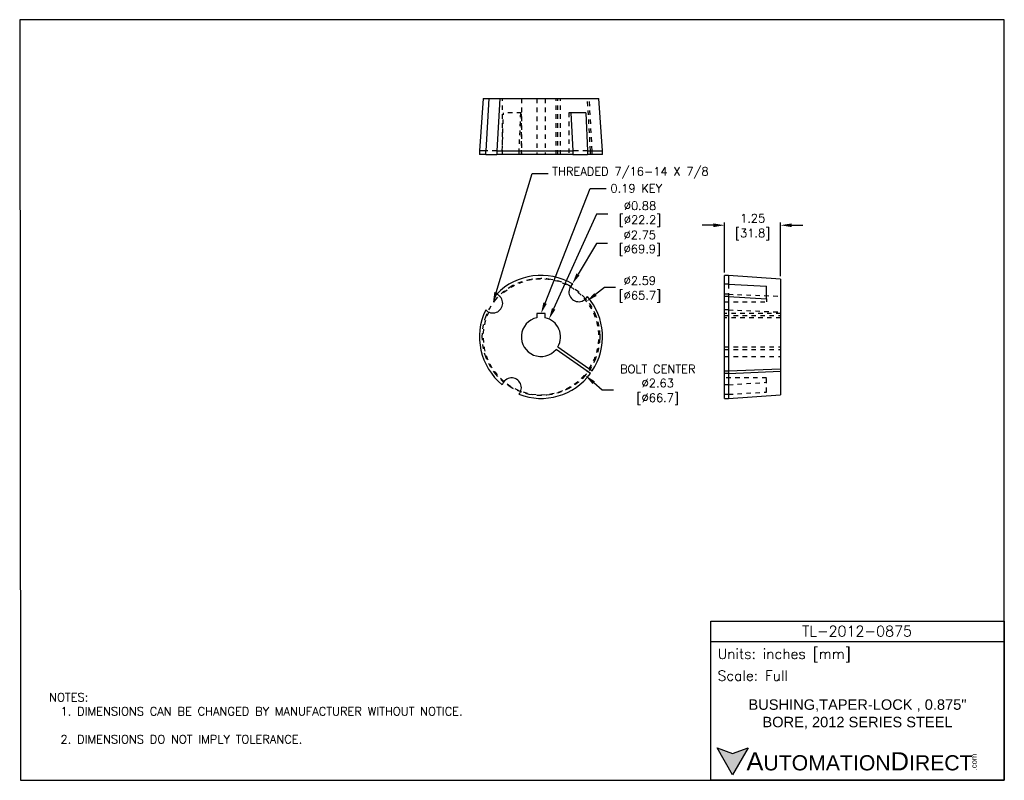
# Model space of a CAD drawing. Extents: x 909.4 to 931.4, y -8.5 to 8.5.
import ezdxf
from ezdxf import colors
from ezdxf.entities.mleader import LeaderData, LeaderLine
from ezdxf.math import Vec2, Vec3

# ---------------------------------------------------------------- set-up
doc = ezdxf.new("R2010")
doc.units = 0
doc.header["$LTSCALE"] = 4
doc.header["$MEASUREMENT"] = 0
doc.linetypes.add('CENTER2', pattern=[1.125, 0.75, -0.125, 0.125, -0.125])
doc.linetypes.add('HIDDEN2', pattern=[0.1875, 0.125, -0.0625])
doc.layers.get('0').update_dxf_attribs({"linetype": 'CONTINUOUS'})
doc.layers.get('DEFPOINTS').update_dxf_attribs({"linetype": 'CONTINUOUS'})
for name, color, linetype in [('CENTER', 40, 'CENTER2'), ('DIMENSIONS', 140, 'CONTINUOUS'), ('DIMENSIONS @ 1', 140, 'CONTINUOUS'), ('HIDDEN', 102, 'HIDDEN2'), ('TEXT', 140, 'CONTINUOUS')]:
    doc.layers.add(name, color=color, linetype=linetype)
doc.styles.add('\\M+2ABAC\\M+2A6A11', font='txt')
doc.styles.add('ROMANS', font='romans.shx')
doc.styles.get("Standard").update_dxf_attribs({"font": 'romans.shx'})
doc.dimstyles.get("Standard").update_dxf_attribs({"dimtxt": 0.1875, "dimasz": 0.25, "dimexe": 0.0625, "dimexo": 0.0625, "dimgap": 0.0625, "dimtad": 0, "dimtih": 1, "dimtoh": 1, "dimzin": 0, "dimdsep": 46, "dimtxsty": 'Standard', "dimcen": 0, "dimadec": 0, "dimazin": 0, "dimtfac": 1, "dimtofl": 0, "dimtmove": 0, "dimatfit": 3, "dimfxl": 0, "dimtolj": 1, "dimtzin": 0, "dimarcsym": 0})

# ---------------------------------------------------------------- blocks, each defined once
blk = doc.blocks.new('*D1')
at = {"layer": 'DEFPOINTS', "color": 0, "ltscale": 0.05}
for p in [(926.411, 3.872), (925.161, 2.752), (926.411, 2.67)]:
    blk.add_point(p, dxfattribs=at)
at = {"layer": 'DIMENSIONS', "color": 0, "lineweight": -2, "ltscale": 0.05}
for p, q in [((924.911, 3.872), (924.661, 3.872)), ((925.161, 2.814), (925.161, 3.934)), ((926.411, 2.733), (926.411, 3.934)), ((926.661, 3.872), (926.911, 3.872))]:
    blk.add_line(p, q, dxfattribs=at)
at = {"layer": 'DIMENSIONS', "color": 0, "ltscale": 0.05}
for points in [[(924.911, 3.913), (924.911, 3.83), (925.161, 3.872)], [(926.661, 3.913), (926.661, 3.83), (926.411, 3.872)]]:
    blk.add_solid(points, dxfattribs=at)
at = {"layer": 'DIMENSIONS', "color": 0, "ltscale": 0.05, "char_height": 0.1875, "attachment_point": 5}
for s, insert in [('\\A1;1.25', (925.786, 4.028)), ('\\A1;[31.8]', (925.786, 3.666))]:
    blk.add_mtext(s, dxfattribs=dict(at, insert=insert))
blk = doc.blocks.new('*D2')
at = {"layer": 'DEFPOINTS', "color": 0, "ltscale": 0.05}
for p in [(921.237, 1.775), (920.876, 0.978)]:
    blk.add_point(p, dxfattribs=at)
at = {"layer": 'DIMENSIONS', "color": 0, "lineweight": -2, "ltscale": 0.05}
for p, q in [((922.298, 4.12), (921.34, 2.003)), ((922.548, 4.12), (922.298, 4.12))]:
    blk.add_line(p, q, dxfattribs=at)
at = {"layer": 'DIMENSIONS', "color": 0, "ltscale": 0.05}
blk.add_solid([(921.302, 2.02), (921.378, 1.986), (921.237, 1.775)], dxfattribs=at)
at = {"layer": 'DIMENSIONS', "color": 0, "ltscale": 0.05, "insert": (923.205, 4.12), "char_height": 0.1875, "attachment_point": 5}
blk.add_mtext('\\A1; ∅0.88\\P [∅22.2]', dxfattribs=at)
blk = doc.blocks.new('*D3')
at = {"layer": 'DEFPOINTS', "color": 0, "ltscale": 0.05}
for p in [(921.757, 2.56), (920.356, 0.194)]:
    blk.add_point(p, dxfattribs=at)
at = {"layer": 'DIMENSIONS', "color": 0, "lineweight": -2, "ltscale": 0.05}
for p, q in [((922.295, 3.467), (921.885, 2.775)), ((922.545, 3.467), (922.295, 3.467))]:
    blk.add_line(p, q, dxfattribs=at)
at = {"layer": 'DIMENSIONS', "color": 0, "ltscale": 0.05}
blk.add_solid([(921.849, 2.796), (921.92, 2.754), (921.757, 2.56)], dxfattribs=at)
at = {"layer": 'DIMENSIONS', "color": 0, "ltscale": 0.05, "insert": (923.201, 3.467), "char_height": 0.1875, "attachment_point": 5}
blk.add_mtext('\\A1; ∅2.75\\P [∅69.9]', dxfattribs=at)
blk = doc.blocks.new('*D4')
at = {"layer": 'DEFPOINTS', "color": 0, "ltscale": 0.05}
for p in [(922.078, 2.171), (920.036, 0.582)]:
    blk.add_point(p, dxfattribs=at)
at = {"layer": 'DIMENSIONS', "color": 0, "lineweight": -2, "ltscale": 0.05}
for p, q in [((922.473, 2.478), (922.275, 2.325)), ((922.723, 2.478), (922.473, 2.478))]:
    blk.add_line(p, q, dxfattribs=at)
at = {"layer": 'DIMENSIONS', "color": 0, "ltscale": 0.05}
blk.add_solid([(922.25, 2.357), (922.301, 2.292), (922.078, 2.171)], dxfattribs=at)
at = {"layer": 'DIMENSIONS', "color": 0, "ltscale": 0.05, "char_height": 0.1875, "attachment_point": 5}
for s, insert in [('\\A1;∅2.59', (923.267, 2.634)), ('\\A1;[∅65.7]', (923.267, 2.273))]:
    blk.add_mtext(s, dxfattribs=dict(at, insert=insert))
blk = doc.blocks.new('*D6')
at = {"layer": 'DEFPOINTS', "color": 0, "ltscale": 0.05}
for p in [(920.066, 2.238), (922.047, 0.516)]:
    blk.add_point(p, dxfattribs=at)
at = {"layer": 'DIMENSIONS', "color": 0, "lineweight": -2, "ltscale": 0.05}
for p, q in [((922.425, 0.188), (922.236, 0.352)), ((922.675, 0.188), (922.425, 0.188))]:
    blk.add_line(p, q, dxfattribs=at)
at = {"layer": 'DIMENSIONS', "color": 0, "ltscale": 0.05}
blk.add_solid([(922.263, 0.383), (922.209, 0.32), (922.047, 0.516)], dxfattribs=at)
at = {"layer": 'DIMENSIONS', "color": 0, "ltscale": 0.05, "char_height": 0.1875, "attachment_point": 5}
for s, insert in [('\\A1;BOLT CENTER\\P∅2.63', (923.666, 0.5)), ('\\A1;[∅66.7]', (923.666, -0.017))]:
    blk.add_mtext(s, dxfattribs=dict(at, insert=insert))

msp = doc.modelspace()

# ---------------------------------------------------------------- hatches: boundary and pattern name
at = {"layer": 'TEXT'}
msp.add_hatch(color=256, dxfattribs=at).paths.add_polyline_path([(925.688, -7.809), (925.339, -7.936), (924.99, -7.809), (925.339, -8.414)])

# ---------------------------------------------------------------- linework, layer by layer
for p, q in [((919.763, 6.701), (919.682, 5.538)), ((919.763, 6.701), (922.35, 6.701)), ((922.432, 5.538), (922.35, 6.701)), ((922.058, 6.388), (921.723, 6.388)), ((919.682, 5.538), (919.682, 5.451)), ((919.821, 5.451), (919.821, 5.538)), ((922.094, 5.538), (922.432, 5.538)), ((922.432, 5.451), (922.432, 5.538)), ((919.821, 5.451), (919.682, 5.451)), ((919.821, 5.451), (920.067, 5.451)), ((921.766, 5.451), (920.067, 5.451)), ((921.766, 5.451), (922.094, 5.451)), ((922.432, 5.451), (922.094, 5.451)), ((925.248, 2.752), (925.161, 2.752)), ((925.161, 0.002), (925.161, 2.752)), ((926.411, 2.67), (925.248, 2.752)), ((925.248, 2.752), (925.248, 2.555)), ((926.411, 2.67), (926.411, 0.083)), ((926.098, 2.23), (926.098, 2.511)), ((925.248, 2.28), (925.248, 0.002)), ((921.15, 1.898), (920.963, 1.898)), ((920.963, 1.898), (920.963, 1.804)), ((921.15, 1.804), (921.15, 1.898)), ((921.434, 1.155), (922.202, 0.616)), ((922.163, 0.56), (921.394, 1.098)), ((925.248, 0.616), (926.411, 0.663)), ((925.161, 0.616), (925.248, 0.616)), ((925.248, 0.56), (926.411, 0.607)), ((925.161, 0.002), (925.248, 0.002)), ((925.248, 0.002), (926.411, 0.083))]:
    msp.add_line(p, q)
at = {"ltscale": 0.05}
for p, q in [((919.888, 6.701), (919.821, 5.538)), ((920.135, 6.701), (920.067, 5.538)), ((921.723, 6.388), (921.766, 5.538)), ((922.058, 6.388), (922.094, 5.538)), ((919.821, 5.538), (919.682, 5.538)), ((920.067, 5.538), (921.766, 5.538)), ((920.067, 5.538), (920.067, 5.451)), ((921.766, 5.538), (921.766, 5.451)), ((922.094, 5.538), (922.094, 5.451)), ((925.248, 2.555), (925.161, 2.555)), ((925.248, 2.555), (926.098, 2.511)), ((925.248, 2.28), (925.161, 2.28)), ((925.248, 2.28), (926.098, 2.23)), ((925.248, 0.56), (925.161, 0.56))]:
    msp.add_line(p, q, dxfattribs=at)
for centre, radius, start, end in [((921.057, 1.377), 1.375, 58.9499, 136.0501), ((921.9, 2.382), 0.219, 127.9255, 332.0745), ((919.982, 2.13), 0.219, 222.9255, 67.0745), ((921.057, 1.377), 1.375, 326.4325, 41.0501), ((921.057, 1.377), 1.375, 153.9499, 231.0501), ((920.4, 0.24), 0.219, 317.9255, 162.0745), ((921.057, 1.377), 1.375, 248.9499, 323.5675)]:
    msp.add_arc(centre, radius, start, end)
for start, end in [(102.3736, 320.4935), (329.5065, 77.6264)]:
    msp.add_arc((921.057, 1.377), 0.438, start, end, dxfattribs=at)
at = {"layer": 'CENTER', "ltscale": 0.05}
msp.add_circle((921.057, 1.377), 1.312, dxfattribs=at)
at = {"layer": 'DEFPOINTS'}
msp.add_lwpolyline([(909.425, -8.534), (931.409, -8.534), (931.409, 8.466), (909.409, 8.466)], close=True, dxfattribs=at)
at = {"layer": 'HIDDEN', "ltscale": 0.05}
for p, q in [((920.2, 5.451), (920.2, 6.701)), ((920.619, 6.701), (920.619, 5.451)), ((920.963, 6.701), (920.963, 5.451)), ((921.15, 6.701), (921.15, 5.451)), ((921.394, 5.451), (921.394, 6.701)), ((921.434, 5.451), (921.434, 6.701)), ((921.494, 5.451), (921.494, 6.701)), ((922.163, 5.538), (922.096, 6.701)), ((922.202, 5.538), (922.136, 6.701)), ((920.192, 5.538), (920.219, 6.388)), ((920.619, 6.388), (920.219, 6.388)), ((920.597, 6.388), (920.563, 5.538)), ((920.619, 5.451), (920.619, 6.388)), ((921.723, 6.388), (921.682, 6.388)), ((921.682, 6.388), (921.682, 5.451)), ((920.067, 5.538), (919.821, 5.538)), ((920.192, 5.538), (920.192, 5.451)), ((920.563, 5.538), (920.563, 5.451)), ((922.094, 5.538), (921.766, 5.538)), ((922.163, 5.451), (922.163, 5.538)), ((922.202, 5.451), (922.202, 5.538)), ((925.248, 2.555), (925.248, 2.28)), ((925.248, 2.331), (925.161, 2.331)), ((925.248, 2.331), (926.411, 2.285)), ((926.098, 2.23), (926.098, 2.163)), ((925.161, 2.163), (926.098, 2.163)), ((925.248, 1.981), (925.161, 1.981)), ((925.248, 1.981), (926.411, 1.932)), ((926.411, 1.898), (925.161, 1.898)), ((925.161, 1.855), (926.411, 1.855)), ((926.411, 1.8), (925.161, 1.8)), ((925.161, 1.155), (926.411, 1.155)), ((925.161, 1.098), (926.411, 1.098)), ((925.161, 0.939), (926.411, 0.939)), ((926.098, 0.459), (925.161, 0.459)), ((926.098, 0.144), (926.098, 0.459)), ((925.248, 0.307), (925.161, 0.307)), ((925.248, 0.307), (926.098, 0.362)), ((925.161, 0.094), (925.248, 0.094)), ((925.248, 0.094), (926.098, 0.144))]:
    msp.add_line(p, q, dxfattribs=at)
for start, end in [(326.5226, 135.406), (154.594, 323.4774)]:
    msp.add_arc((921.057, 1.377), 1.294, start, end, dxfattribs=at)
at = {"layer": 'TEXT'}
msp.add_line((924.85, -5.43), (931.409, -5.43), dxfattribs=at)
for points in [[(924.85, -8.534), (924.85, -4.978), (931.409, -4.978), (931.409, -8.534)], [(925.688, -7.809), (925.339, -8.414), (924.99, -7.809), (925.339, -7.936)]]:
    msp.add_lwpolyline(points, close=True, dxfattribs=at)

# ---------------------------------------------------------------- texts
for s, insert, char_height, width, attachment_point, style in [('TL-2012-0875', (928.119, -5.2), 0.23384, 4.4017, 5, 'ROMANS'), (' Units: inches [mm]', (924.85, -5.744), 0.22608, 6.55966, 4, 'ROMANS'), (' Scale: Full', (924.85, -6.196), 0.22608, 6.55966, 4, 'ROMANS'), ('{\\fArial|b0|i0|c0|p34;     \\H1.2x;A\\H0.8333x;UTOMATION\\H1.2x;D\\H0.8333x;IRECT}', (924.99, -8.111), 0.33912, 5.7446, 4, '\\M+2ABAC\\M+2A6A11')]:
    msp.add_mtext(s, dxfattribs=dict(at, insert=insert, char_height=char_height, width=width, attachment_point=attachment_point, style=style))
at = {"layer": 'TEXT', "insert": (910.065, -6.585), "char_height": 0.1875, "attachment_point": 1}
msp.add_mtext_dynamic_manual_height_columns('NOTES:\\P  1. DIMENSIONS CAN BE CHANGED BY MANUFACTURER WITHOUT NOTICE.\\P  \\P  2. DIMENSIONS DO NOT IMPLY TOLERANCE.', width=11.45245, gutter_width=17.5, heights=[0], dxfattribs=at)
at = {"layer": 'TEXT', "insert": (928.129, -7.058), "char_height": 0.23384, "width": 5.2409, "attachment_point": 5}
msp.add_mtext('{\\fArial|b0|i0|c0|p34;BUSHING,TAPER-LOCK , 0.875" BORE, 2012 SERIES STEEL}', dxfattribs=at)
at = {"layer": 'TEXT', "insert": (930.67, -8.31), "char_height": 0.12208, "width": 0.36177, "attachment_point": 1, "rotation": 90, "style": '\\M+2ABAC\\M+2A6A11'}
msp.add_mtext('{\\fArial|b0|i0|c0|p34;.com}', dxfattribs=at)

# ---------------------------------------------------------------- dimensions: what is measured, and where the dimension line sits
at = {"layer": 'DIMENSIONS @ 1', "ltscale": 0.05}
for p1, p2, picture, middle in [((920.87628, 0.97819), (921.23711, 1.77533), '*D2', (923.20469, 4.11995)), ((920.356, 0.194), (921.757, 2.56), '*D3', (923.201, 3.467))]:
    dim = msp.add_diameter_dim_2p(p1=p1, p2=p2, text=' <>', dimstyle='Standard', override={"dimscale": 1, "dimpost": '\\X', "dimtix": 0, "dimtofl": 0, "dimtmove": 0, "dimatfit": 3}, dxfattribs=at)
    dim.commit()
    dim.dimension.update_dxf_attribs({"geometry": picture, "text_midpoint": middle, "dimtype": 131})
dim = msp.add_linear_dim(base=(926.411, 3.872), p1=(925.161, 2.752), p2=(926.411, 2.67), dimstyle='Standard', override={"dimscale": 1, "dimpost": '\\X', "dimtix": 0, "dimtofl": 0, "dimtmove": 0, "dimatfit": 3}, dxfattribs=at)
dim.commit()
dim.dimension.update_dxf_attribs({"geometry": '*D1', "text_midpoint": (925.786, 3.872)})
dim = msp.add_diameter_dim_2p(p1=(920.036, 0.582), p2=(922.078, 2.171), dimstyle='Standard', override={"dimscale": 1, "dimpost": '\\X', "dimtix": 0, "dimtofl": 0, "dimtmove": 0, "dimatfit": 3}, dxfattribs=at)
dim.commit()
dim.dimension.update_dxf_attribs({"geometry": '*D4', "text_midpoint": (923.267, 2.478)})
dim = msp.add_diameter_dim_2p(p1=(920.066, 2.2377), p2=(922.0474, 0.5158), text='BOLT CENTER\\P<>', dimstyle='Standard', override={"dimscale": 1, "dimpost": '\\X', "dimtix": 0, "dimtofl": 0, "dimtmove": 0, "dimatfit": 3}, dxfattribs=at)
dim.commit()
dim.dimension.update_dxf_attribs({"geometry": '*D6', "text_midpoint": (923.6659, 0.1879)})

# ---------------------------------------------------------------- leaders
at = {"layer": 'DIMENSIONS', "ltscale": 0.05}
ml = msp.add_multileader_mtext('Standard', dxfattribs=at)
ml.set_content('\\A1;THREADED 7/16-14 X 7/8 ', color=256)
ml.set_leader_properties()
ml.build(insert=Vec2(0, 0))
ml.multileader.update_dxf_attribs({"text_left_attachment_type": 2, "text_right_attachment_type": 2, "dogleg_length": 0.36, "arrow_head_size": 0.25})
ctx = ml.context
ctx.base_point, ctx.char_height, ctx.arrow_head_size, ctx.landing_gap_size, ctx.plane_origin = Vec3(921.219, 5.026), 0.1875, 0.25, 0.09, Vec3(917.281, 1.799)
ctx.left_attachment, ctx.right_attachment = 2, 2
notes = []
notes.append((ctx, [(0, (1, 1, 0), (920.859, 5.026), (1, 0), 0.36, [(0, [(919.982, 2.13)], 0, [])])]))
ctx.mtext.insert, ctx.mtext.flow_direction = Vec3(921.309, 5.169), 5
ml = msp.add_multileader_mtext('Standard', dxfattribs=at)
ml.set_content('0.19 KEY', color=256)
ml.set_leader_properties()
ml.build(insert=Vec2(0, 0))
ml.multileader.update_dxf_attribs({"text_left_attachment_type": 2, "text_right_attachment_type": 2, "dogleg_length": 0.36, "arrow_head_size": 0.25})
ctx = ml.context
ctx.base_point, ctx.char_height, ctx.arrow_head_size, ctx.landing_gap_size, ctx.plane_origin = Vec3(922.517, 4.696), 0.1875, 0.25, 0.09, Vec3(920.884, 2.042)
ctx.left_attachment, ctx.right_attachment = 2, 2
notes.append((ctx, [(0, (1, 1, 0), (922.157, 4.696), (1, 0), 0.36, [(0, [(921.057, 1.898)], 0, [])])]))
ctx.mtext.insert, ctx.mtext.flow_direction = Vec3(922.607, 4.79), 5
for ctx, leaders in notes:
    for number, flags, end, landing, length, lines in leaders:
        leader = LeaderData()
        leader.index, (leader.has_last_leader_line, leader.has_dogleg_vector, leader.attachment_direction) = number, flags
        leader.last_leader_point, leader.dogleg_vector, leader.dogleg_length = Vec3(end), Vec3(landing), length
        for number, points, colour, breaks in lines:
            line = LeaderLine()
            line.index, line.vertices, line.color, line.breaks = number, Vec3.list(points), colors.encode_raw_color(colour), breaks
            leader.lines.append(line)
        ctx.leaders.append(leader)

doc.saveas('drawing.dxf')
